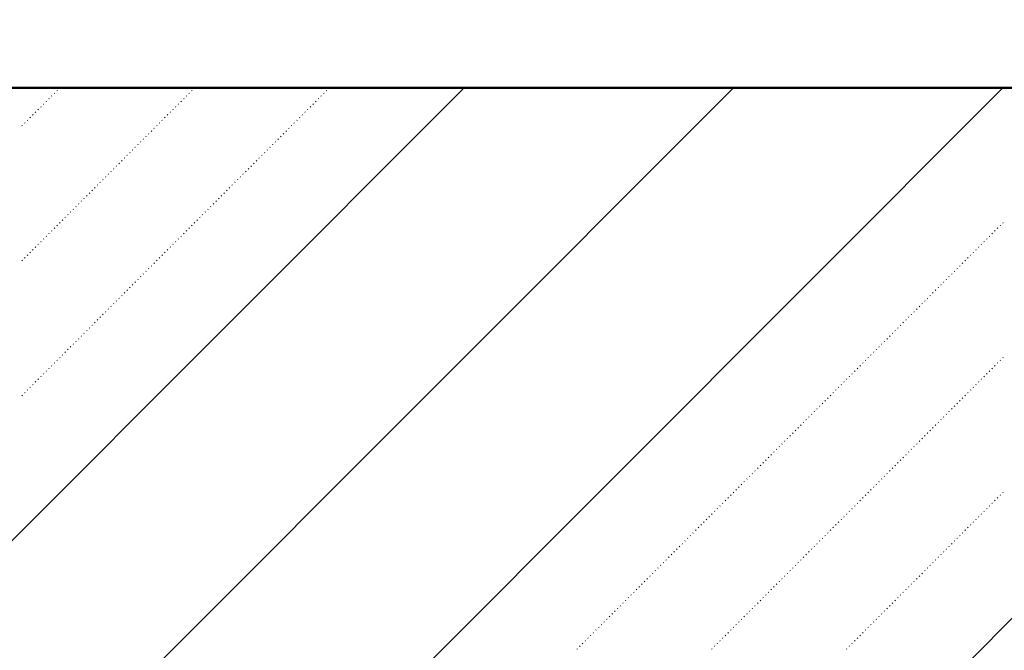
# Model space of a CAD drawing. Header units: millimetres. Extents: x 0 to 1260, y 0 to 297.
# Tile 37 of 104: x 123.94 to 130.4, y 232.61 to 236.74. Entities that reach past the tile are written whole.
import ezdxf

# ---------------------------------------------------------------- set-up
doc = ezdxf.new("R2010")
doc.units = ezdxf.units.MM
for name, pattern in [('K5LT32802', [0]), ('K5LT32806', [0]), ('K5LT_BASIC', [0])]:
    doc.linetypes.add(name, pattern=pattern)
doc.layers.add('Системный слой', color=7, linetype='Continuous')

# ---------------------------------------------------------------- blocks, each defined once
blk = doc.blocks.new('U96')
at = {"layer": 'Системный слой', "color": 7, "linetype": 'K5LT32802', "lineweight": 9}
for p, q in [((119.2985, 228.7392), (126.8554, 236.2961)), ((119.3553, 227.0283), (128.6231, 236.2961)), ((119.4121, 225.3173), (130.3909, 236.2961)), ((119.5258, 221.8954), (133.9264, 236.2961))]:
    blk.add_line(p, q, dxfattribs=at)
at = {"layer": 'Системный слой', "color": 7, "linetype": 'K5LT32806', "lineweight": 18}
for p, q in [((124.1844, 236.2767), (124.1879, 236.2803)), ((124.202, 236.2944), (124.2037, 236.2961)), ((125.0683, 236.2767), (125.0718, 236.2803)), ((125.0859, 236.2944), (125.0876, 236.2961)), ((125.9521, 236.2767), (125.9557, 236.2803)), ((125.9698, 236.2944), (125.9715, 236.2961)), ((124.1313, 236.2237), (124.1349, 236.2272)), ((124.149, 236.2414), (124.1525, 236.2449)), ((124.1667, 236.259), (124.1702, 236.2626)), ((125.0152, 236.2237), (125.0188, 236.2272)), ((125.0329, 236.2414), (125.0364, 236.2449)), ((125.0506, 236.259), (125.0541, 236.2626)), ((125.8991, 236.2237), (125.9026, 236.2272)), ((125.9168, 236.2414), (125.9203, 236.2449)), ((125.9345, 236.259), (125.938, 236.2626)), ((124.0606, 236.153), (124.0642, 236.1565)), ((124.0783, 236.1707), (124.0818, 236.1742)), ((124.096, 236.1883), (124.0995, 236.1919)), ((124.1137, 236.206), (124.1172, 236.2096)), ((124.9445, 236.153), (124.948, 236.1565)), ((124.9622, 236.1707), (124.9657, 236.1742)), ((124.9799, 236.1883), (124.9834, 236.1919)), ((124.9975, 236.206), (125.0011, 236.2096)), ((125.8284, 236.153), (125.8319, 236.1565)), ((125.8461, 236.1707), (125.8496, 236.1742)), ((125.8637, 236.1883), (125.8673, 236.1919)), ((125.8814, 236.206), (125.885, 236.2096)), ((123.9899, 236.0823), (123.9935, 236.0858)), ((124.0076, 236.0999), (124.0111, 236.1035)), ((124.0253, 236.1176), (124.0288, 236.1212)), ((124.0429, 236.1353), (124.0465, 236.1388)), ((124.8738, 236.0823), (124.8773, 236.0858)), ((124.8915, 236.0999), (124.895, 236.1035)), ((124.9092, 236.1176), (124.9127, 236.1212)), ((124.9268, 236.1353), (124.9304, 236.1388)), ((125.7577, 236.0823), (125.7612, 236.0858)), ((125.7754, 236.0999), (125.7789, 236.1035)), ((125.793, 236.1176), (125.7966, 236.1212)), ((125.8107, 236.1353), (125.8143, 236.1388)), ((123.9546, 236.0469), (123.9581, 236.0505)), ((123.9722, 236.0646), (123.9758, 236.0681)), ((124.8208, 236.0292), (124.8243, 236.0328)), ((124.8384, 236.0469), (124.842, 236.0505)), ((124.8561, 236.0646), (124.8597, 236.0681)), ((125.7046, 236.0292), (125.7082, 236.0328)), ((125.7223, 236.0469), (125.7259, 236.0505)), ((125.74, 236.0646), (125.7435, 236.0681)), ((124.7501, 235.9585), (124.7536, 235.9621)), ((124.7677, 235.9762), (124.7713, 235.9797)), ((124.7854, 235.9939), (124.7889, 235.9974)), ((124.8031, 236.0116), (124.8066, 236.0151)), ((125.6339, 235.9585), (125.6375, 235.9621)), ((125.6516, 235.9762), (125.6552, 235.9797)), ((125.6693, 235.9939), (125.6728, 235.9974)), ((125.687, 236.0116), (125.6905, 236.0151)), ((124.6793, 235.8878), (124.6829, 235.8914)), ((124.697, 235.9055), (124.7006, 235.909)), ((124.7147, 235.9232), (124.7182, 235.9267)), ((124.7324, 235.9409), (124.7359, 235.9444)), ((125.5632, 235.8878), (125.5668, 235.8914)), ((125.5809, 235.9055), (125.5844, 235.909)), ((125.5986, 235.9232), (125.6021, 235.9267)), ((125.6163, 235.9409), (125.6198, 235.9444)), ((124.6263, 235.8348), (124.6298, 235.8383)), ((124.644, 235.8525), (124.6475, 235.856)), ((124.6617, 235.8701), (124.6652, 235.8737)), ((125.5102, 235.8348), (125.5137, 235.8383)), ((125.5279, 235.8525), (125.5314, 235.856)), ((125.5456, 235.8701), (125.5491, 235.8737)), ((124.5556, 235.7641), (124.5591, 235.7676)), ((124.5733, 235.7818), (124.5768, 235.7853)), ((124.591, 235.7994), (124.5945, 235.803)), ((124.6086, 235.8171), (124.6122, 235.8206)), ((125.4395, 235.7641), (125.443, 235.7676)), ((125.4572, 235.7818), (125.4607, 235.7853)), ((125.4748, 235.7994), (125.4784, 235.803)), ((125.4925, 235.8171), (125.4961, 235.8206)), ((124.4849, 235.6934), (124.4884, 235.6969)), ((124.5026, 235.711), (124.5061, 235.7146)), ((124.5202, 235.7287), (124.5238, 235.7323)), ((124.5379, 235.7464), (124.5415, 235.7499)), ((125.3688, 235.6934), (125.3723, 235.6969)), ((125.3865, 235.711), (125.39, 235.7146)), ((125.4041, 235.7287), (125.4077, 235.7323)), ((125.4218, 235.7464), (125.4253, 235.7499)), ((124.4319, 235.6403), (124.4354, 235.6439)), ((124.4495, 235.658), (124.4531, 235.6615)), ((124.4672, 235.6757), (124.4707, 235.6792)), ((125.3157, 235.6403), (125.3193, 235.6439)), ((125.3334, 235.658), (125.337, 235.6615)), ((125.3511, 235.6757), (125.3546, 235.6792)), ((124.3611, 235.5696), (124.3647, 235.5732)), ((124.3788, 235.5873), (124.3824, 235.5908)), ((124.3965, 235.605), (124.4, 235.6085)), ((124.4142, 235.6227), (124.4177, 235.6262)), ((125.245, 235.5696), (125.2486, 235.5732)), ((125.2627, 235.5873), (125.2662, 235.5908)), ((125.2804, 235.605), (125.2839, 235.6085)), ((125.2981, 235.6227), (125.3016, 235.6262)), ((124.2904, 235.4989), (124.294, 235.5024)), ((124.3081, 235.5166), (124.3116, 235.5201)), ((124.3258, 235.5343), (124.3293, 235.5378)), ((124.3435, 235.5519), (124.347, 235.5555)), ((125.1743, 235.4989), (125.1779, 235.5024)), ((125.192, 235.5166), (125.1955, 235.5201)), ((125.2097, 235.5343), (125.2132, 235.5378)), ((125.2274, 235.5519), (125.2309, 235.5555)), ((124.2374, 235.4459), (124.2409, 235.4494)), ((124.2551, 235.4636), (124.2586, 235.4671)), ((124.2728, 235.4812), (124.2763, 235.4848)), ((125.1213, 235.4459), (125.1248, 235.4494)), ((125.139, 235.4636), (125.1425, 235.4671)), ((125.1566, 235.4812), (125.1602, 235.4848)), ((124.1667, 235.3752), (124.1702, 235.3787)), ((124.1844, 235.3928), (124.1879, 235.3964)), ((124.202, 235.4105), (124.2056, 235.4141)), ((124.2197, 235.4282), (124.2233, 235.4317)), ((125.0506, 235.3752), (125.0541, 235.3787)), ((125.0683, 235.3928), (125.0718, 235.3964)), ((125.0859, 235.4105), (125.0895, 235.4141)), ((125.1036, 235.4282), (125.1071, 235.4317)), ((130.3539, 235.3752), (130.3574, 235.3787)), ((130.3716, 235.3928), (130.3751, 235.3964)), ((130.3892, 235.4105), (130.3928, 235.4141)), ((124.096, 235.3045), (124.0995, 235.308)), ((124.1137, 235.3221), (124.1172, 235.3257)), ((124.1313, 235.3398), (124.1349, 235.3433)), ((124.149, 235.3575), (124.1525, 235.361)), ((124.9799, 235.3045), (124.9834, 235.308)), ((124.9975, 235.3221), (125.0011, 235.3257)), ((125.0152, 235.3398), (125.0188, 235.3433)), ((125.0329, 235.3575), (125.0364, 235.361)), ((130.2832, 235.3045), (130.2867, 235.308)), ((130.3008, 235.3221), (130.3044, 235.3257)), ((130.3185, 235.3398), (130.3221, 235.3433)), ((130.3362, 235.3575), (130.3397, 235.361)), ((124.0429, 235.2514), (124.0465, 235.255)), ((124.0606, 235.2691), (124.0642, 235.2726)), ((124.0783, 235.2868), (124.0818, 235.2903)), ((124.9268, 235.2514), (124.9304, 235.255)), ((124.9445, 235.2691), (124.948, 235.2726)), ((124.9622, 235.2868), (124.9657, 235.2903)), ((130.2301, 235.2514), (130.2337, 235.255)), ((130.2478, 235.2691), (130.2513, 235.2726)), ((130.2655, 235.2868), (130.269, 235.2903)), ((123.9722, 235.1807), (123.9758, 235.1842)), ((123.9899, 235.1984), (123.9935, 235.2019)), ((124.0076, 235.2161), (124.0111, 235.2196)), ((124.0253, 235.2337), (124.0288, 235.2373)), ((124.8561, 235.1807), (124.8597, 235.1842)), ((124.8738, 235.1984), (124.8773, 235.2019)), ((124.8915, 235.2161), (124.895, 235.2196)), ((124.9092, 235.2337), (124.9127, 235.2373)), ((130.1594, 235.1807), (130.163, 235.1842)), ((130.1771, 235.1984), (130.1806, 235.2019)), ((130.1948, 235.2161), (130.1983, 235.2196)), ((130.2125, 235.2337), (130.216, 235.2373)), ((123.9546, 235.163), (123.9581, 235.1666)), ((124.7854, 235.11), (124.7889, 235.1135)), ((124.8031, 235.1277), (124.8066, 235.1312)), ((124.8208, 235.1454), (124.8243, 235.1489)), ((124.8384, 235.163), (124.842, 235.1666)), ((130.0887, 235.11), (130.0922, 235.1135)), ((130.1064, 235.1277), (130.1099, 235.1312)), ((130.1241, 235.1454), (130.1276, 235.1489)), ((130.1417, 235.163), (130.1453, 235.1666)), ((124.7324, 235.057), (124.7359, 235.0605)), ((124.7501, 235.0746), (124.7536, 235.0782)), ((124.7677, 235.0923), (124.7713, 235.0959)), ((130.0357, 235.057), (130.0392, 235.0605)), ((130.0534, 235.0746), (130.0569, 235.0782)), ((130.071, 235.0923), (130.0746, 235.0959)), ((124.6617, 234.9863), (124.6652, 234.9898)), ((124.6793, 235.0039), (124.6829, 235.0075)), ((124.697, 235.0216), (124.7006, 235.0251)), ((124.7147, 235.0393), (124.7182, 235.0428)), ((129.965, 234.9863), (129.9685, 234.9898)), ((129.9826, 235.0039), (129.9862, 235.0075)), ((130.0003, 235.0216), (130.0039, 235.0251)), ((130.018, 235.0393), (130.0215, 235.0428)), ((124.6086, 234.9332), (124.6122, 234.9368)), ((124.6263, 234.9509), (124.6298, 234.9544)), ((124.644, 234.9686), (124.6475, 234.9721)), ((129.9119, 234.9332), (129.9155, 234.9368)), ((129.9296, 234.9509), (129.9331, 234.9544)), ((129.9473, 234.9686), (129.9508, 234.9721)), ((124.5379, 234.8625), (124.5415, 234.866)), ((124.5556, 234.8802), (124.5591, 234.8837)), ((124.5733, 234.8979), (124.5768, 234.9014)), ((124.591, 234.9155), (124.5945, 234.9191)), ((129.8412, 234.8625), (129.8448, 234.866)), ((129.8589, 234.8802), (129.8624, 234.8837)), ((129.8766, 234.8979), (129.8801, 234.9014)), ((129.8943, 234.9155), (129.8978, 234.9191)), ((124.4672, 234.7918), (124.4707, 234.7953)), ((124.4849, 234.8095), (124.4884, 234.813)), ((124.5026, 234.8272), (124.5061, 234.8307)), ((124.5202, 234.8448), (124.5238, 234.8484)), ((129.7705, 234.7918), (129.774, 234.7953)), ((129.7882, 234.8095), (129.7917, 234.813)), ((129.8059, 234.8272), (129.8094, 234.8307)), ((129.8235, 234.8448), (129.8271, 234.8484)), ((124.4142, 234.7388), (124.4177, 234.7423)), ((124.4319, 234.7564), (124.4354, 234.76)), ((124.4495, 234.7741), (124.4531, 234.7777)), ((129.7175, 234.7388), (129.721, 234.7423)), ((129.7352, 234.7564), (129.7387, 234.76)), ((129.7528, 234.7741), (129.7564, 234.7777)), ((124.3435, 234.6681), (124.347, 234.6716)), ((124.3611, 234.6857), (124.3647, 234.6893)), ((124.3788, 234.7034), (124.3824, 234.7069)), ((124.3965, 234.7211), (124.4, 234.7246)), ((129.6468, 234.6681), (129.6503, 234.6716)), ((129.6644, 234.6857), (129.668, 234.6893)), ((129.6821, 234.7034), (129.6857, 234.7069)), ((129.6998, 234.7211), (129.7033, 234.7246)), ((124.2728, 234.5973), (124.2763, 234.6009)), ((124.2904, 234.615), (124.294, 234.6186)), ((124.3081, 234.6327), (124.3116, 234.6362)), ((124.3258, 234.6504), (124.3293, 234.6539)), ((129.5761, 234.5973), (129.5796, 234.6009)), ((129.5937, 234.615), (129.5973, 234.6186)), ((129.6114, 234.6327), (129.6149, 234.6362)), ((129.6291, 234.6504), (129.6326, 234.6539)), ((124.2197, 234.5443), (124.2233, 234.5478)), ((124.2374, 234.562), (124.2409, 234.5655)), ((124.2551, 234.5797), (124.2586, 234.5832)), ((129.523, 234.5443), (129.5266, 234.5478)), ((129.5407, 234.562), (129.5442, 234.5655)), ((129.5584, 234.5797), (129.5619, 234.5832)), ((124.149, 234.4736), (124.1525, 234.4771)), ((124.1667, 234.4913), (124.1702, 234.4948)), ((124.1844, 234.509), (124.1879, 234.5125)), ((124.202, 234.5266), (124.2056, 234.5302)), ((129.4523, 234.4736), (129.4559, 234.4771)), ((129.47, 234.4913), (129.4735, 234.4948)), ((129.4877, 234.509), (129.4912, 234.5125)), ((129.5053, 234.5266), (129.5089, 234.5302)), ((130.3362, 234.4736), (130.3397, 234.4771)), ((130.3539, 234.4913), (130.3574, 234.4948)), ((130.3716, 234.509), (130.3751, 234.5125)), ((130.3892, 234.5266), (130.3928, 234.5302)), ((124.0783, 234.4029), (124.0818, 234.4064)), ((124.096, 234.4206), (124.0995, 234.4241)), ((124.1137, 234.4382), (124.1172, 234.4418)), ((124.1313, 234.4559), (124.1349, 234.4595)), ((129.3816, 234.4029), (129.3851, 234.4064)), ((129.3993, 234.4206), (129.4028, 234.4241)), ((129.417, 234.4382), (129.4205, 234.4418)), ((129.4346, 234.4559), (129.4382, 234.4595)), ((130.2655, 234.4029), (130.269, 234.4064)), ((130.2832, 234.4206), (130.2867, 234.4241)), ((130.3008, 234.4382), (130.3044, 234.4418)), ((130.3185, 234.4559), (130.3221, 234.4595)), ((124.0253, 234.3499), (124.0288, 234.3534)), ((124.0429, 234.3675), (124.0465, 234.3711)), ((124.0606, 234.3852), (124.0642, 234.3888)), ((129.3286, 234.3499), (129.3321, 234.3534)), ((129.3462, 234.3675), (129.3498, 234.3711)), ((129.3639, 234.3852), (129.3675, 234.3888)), ((130.2125, 234.3499), (130.216, 234.3534)), ((130.2301, 234.3675), (130.2337, 234.3711)), ((130.2478, 234.3852), (130.2513, 234.3888)), ((123.9546, 234.2791), (123.9581, 234.2827)), ((123.9722, 234.2968), (123.9758, 234.3004)), ((123.9899, 234.3145), (123.9935, 234.318)), ((124.0076, 234.3322), (124.0111, 234.3357)), ((129.2579, 234.2791), (129.2614, 234.2827)), ((129.2755, 234.2968), (129.2791, 234.3004)), ((129.2932, 234.3145), (129.2968, 234.318)), ((129.3109, 234.3322), (129.3144, 234.3357)), ((130.1417, 234.2791), (130.1453, 234.2827)), ((130.1594, 234.2968), (130.163, 234.3004)), ((130.1771, 234.3145), (130.1806, 234.318)), ((130.1948, 234.3322), (130.1983, 234.3357)), ((129.1872, 234.2084), (129.1907, 234.212)), ((129.2048, 234.2261), (129.2084, 234.2297)), ((129.2225, 234.2438), (129.226, 234.2473)), ((129.2402, 234.2615), (129.2437, 234.265)), ((130.071, 234.2084), (130.0746, 234.212)), ((130.0887, 234.2261), (130.0922, 234.2297)), ((130.1064, 234.2438), (130.1099, 234.2473)), ((130.1241, 234.2615), (130.1276, 234.265)), ((129.1341, 234.1554), (129.1377, 234.1589)), ((129.1518, 234.1731), (129.1553, 234.1766)), ((129.1695, 234.1908), (129.173, 234.1943)), ((130.018, 234.1554), (130.0215, 234.1589)), ((130.0357, 234.1731), (130.0392, 234.1766)), ((130.0534, 234.1908), (130.0569, 234.1943)), ((129.0634, 234.0847), (129.0669, 234.0882)), ((129.0811, 234.1024), (129.0846, 234.1059)), ((129.0988, 234.1201), (129.1023, 234.1236)), ((129.1164, 234.1377), (129.12, 234.1413)), ((129.9473, 234.0847), (129.9508, 234.0882)), ((129.965, 234.1024), (129.9685, 234.1059)), ((129.9826, 234.1201), (129.9862, 234.1236)), ((130.0003, 234.1377), (130.0039, 234.1413)), ((128.9927, 234.014), (128.9962, 234.0175)), ((129.0104, 234.0317), (129.0139, 234.0352)), ((129.0281, 234.0493), (129.0316, 234.0529)), ((129.0457, 234.067), (129.0493, 234.0706)), ((129.8766, 234.014), (129.8801, 234.0175)), ((129.8943, 234.0317), (129.8978, 234.0352)), ((129.9119, 234.0493), (129.9155, 234.0529)), ((129.9296, 234.067), (129.9331, 234.0706)), ((128.9397, 233.961), (128.9432, 233.9645)), ((128.9573, 233.9786), (128.9609, 233.9822)), ((128.975, 233.9963), (128.9786, 233.9998)), ((129.8235, 233.961), (129.8271, 233.9645)), ((129.8412, 233.9786), (129.8448, 233.9822)), ((129.8589, 233.9963), (129.8624, 233.9998)), ((128.869, 233.8902), (128.8725, 233.8938)), ((128.8866, 233.9079), (128.8902, 233.9115)), ((128.9043, 233.9256), (128.9078, 233.9291)), ((128.922, 233.9433), (128.9255, 233.9468)), ((129.7528, 233.8902), (129.7564, 233.8938)), ((129.7705, 233.9079), (129.774, 233.9115)), ((129.7882, 233.9256), (129.7917, 233.9291)), ((129.8059, 233.9433), (129.8094, 233.9468)), ((128.7982, 233.8195), (128.8018, 233.8231)), ((128.8159, 233.8372), (128.8195, 233.8407)), ((128.8336, 233.8549), (128.8371, 233.8584)), ((128.8513, 233.8726), (128.8548, 233.8761)), ((129.6821, 233.8195), (129.6857, 233.8231)), ((129.6998, 233.8372), (129.7033, 233.8407)), ((129.7175, 233.8549), (129.721, 233.8584)), ((129.7352, 233.8726), (129.7387, 233.8761)), ((128.7452, 233.7665), (128.7487, 233.77)), ((128.7629, 233.7842), (128.7664, 233.7877)), ((128.7806, 233.8019), (128.7841, 233.8054)), ((129.6291, 233.7665), (129.6326, 233.77)), ((129.6468, 233.7842), (129.6503, 233.7877)), ((129.6644, 233.8019), (129.668, 233.8054)), ((128.6745, 233.6958), (128.678, 233.6993)), ((128.6922, 233.7135), (128.6957, 233.717)), ((128.7099, 233.7311), (128.7134, 233.7347)), ((128.7275, 233.7488), (128.7311, 233.7524)), ((129.5584, 233.6958), (129.5619, 233.6993)), ((129.5761, 233.7135), (129.5796, 233.717)), ((129.5937, 233.7311), (129.5973, 233.7347)), ((129.6114, 233.7488), (129.6149, 233.7524)), ((128.6038, 233.6251), (128.6073, 233.6286)), ((128.6215, 233.6428), (128.625, 233.6463)), ((128.6391, 233.6604), (128.6427, 233.664)), ((128.6568, 233.6781), (128.6604, 233.6816)), ((129.4877, 233.6251), (129.4912, 233.6286)), ((129.5053, 233.6428), (129.5089, 233.6463)), ((129.523, 233.6604), (129.5266, 233.664)), ((129.5407, 233.6781), (129.5442, 233.6816)), ((130.3716, 233.6251), (130.3751, 233.6286)), ((130.3892, 233.6428), (130.3928, 233.6463)), ((128.5508, 233.572), (128.5543, 233.5756)), ((128.5684, 233.5897), (128.572, 233.5933)), ((128.5861, 233.6074), (128.5896, 233.6109)), ((129.4346, 233.572), (129.4382, 233.5756)), ((129.4523, 233.5897), (129.4559, 233.5933)), ((129.47, 233.6074), (129.4735, 233.6109)), ((130.3185, 233.572), (130.3221, 233.5756)), ((130.3362, 233.5897), (130.3397, 233.5933)), ((130.3539, 233.6074), (130.3574, 233.6109)), ((128.48, 233.5013), (128.4836, 233.5049)), ((128.4977, 233.519), (128.5013, 233.5225)), ((128.5154, 233.5367), (128.5189, 233.5402)), ((128.5331, 233.5544), (128.5366, 233.5579)), ((129.3639, 233.5013), (129.3675, 233.5049)), ((129.3816, 233.519), (129.3851, 233.5225)), ((129.3993, 233.5367), (129.4028, 233.5402)), ((129.417, 233.5544), (129.4205, 233.5579)), ((130.2478, 233.5013), (130.2513, 233.5049)), ((130.2655, 233.519), (130.269, 233.5225)), ((130.2832, 233.5367), (130.2867, 233.5402)), ((130.3008, 233.5544), (130.3044, 233.5579)), ((128.4093, 233.4306), (128.4129, 233.4342)), ((128.427, 233.4483), (128.4305, 233.4518)), ((128.4447, 233.466), (128.4482, 233.4695)), ((128.4624, 233.4837), (128.4659, 233.4872)), ((129.2932, 233.4306), (129.2968, 233.4342)), ((129.3109, 233.4483), (129.3144, 233.4518)), ((129.3286, 233.466), (129.3321, 233.4695)), ((129.3462, 233.4837), (129.3498, 233.4872)), ((130.1771, 233.4306), (130.1806, 233.4342)), ((130.1948, 233.4483), (130.1983, 233.4518)), ((130.2125, 233.466), (130.216, 233.4695)), ((130.2301, 233.4837), (130.2337, 233.4872)), ((128.3563, 233.3776), (128.3598, 233.3811)), ((128.374, 233.3953), (128.3775, 233.3988)), ((128.3917, 233.4129), (128.3952, 233.4165)), ((129.2402, 233.3776), (129.2437, 233.3811)), ((129.2579, 233.3953), (129.2614, 233.3988)), ((129.2755, 233.4129), (129.2791, 233.4165)), ((130.1241, 233.3776), (130.1276, 233.3811)), ((130.1417, 233.3953), (130.1453, 233.3988)), ((130.1594, 233.4129), (130.163, 233.4165)), ((128.2856, 233.3069), (128.2891, 233.3104)), ((128.3033, 233.3246), (128.3068, 233.3281)), ((128.3209, 233.3422), (128.3245, 233.3458)), ((128.3386, 233.3599), (128.3422, 233.3634)), ((129.1695, 233.3069), (129.173, 233.3104)), ((129.1872, 233.3246), (129.1907, 233.3281)), ((129.2048, 233.3422), (129.2084, 233.3458)), ((129.2225, 233.3599), (129.226, 233.3634)), ((130.0534, 233.3069), (130.0569, 233.3104)), ((130.071, 233.3246), (130.0746, 233.3281)), ((130.0887, 233.3422), (130.0922, 233.3458)), ((130.1064, 233.3599), (130.1099, 233.3634)), ((128.2326, 233.2538), (128.2361, 233.2574)), ((128.2502, 233.2715), (128.2538, 233.2751)), ((128.2679, 233.2892), (128.2714, 233.2927)), ((129.1164, 233.2538), (129.12, 233.2574)), ((129.1341, 233.2715), (129.1377, 233.2751)), ((129.1518, 233.2892), (129.1553, 233.2927)), ((130.0003, 233.2538), (130.0039, 233.2574)), ((130.018, 233.2715), (130.0215, 233.2751)), ((130.0357, 233.2892), (130.0392, 233.2927)), ((128.1618, 233.1831), (128.1654, 233.1867)), ((128.1795, 233.2008), (128.1831, 233.2043)), ((128.1972, 233.2185), (128.2007, 233.222)), ((128.2149, 233.2362), (128.2184, 233.2397)), ((129.0457, 233.1831), (129.0493, 233.1867)), ((129.0634, 233.2008), (129.0669, 233.2043)), ((129.0811, 233.2185), (129.0846, 233.222)), ((129.0988, 233.2362), (129.1023, 233.2397)), ((129.9296, 233.1831), (129.9331, 233.1867)), ((129.9473, 233.2008), (129.9508, 233.2043)), ((129.965, 233.2185), (129.9685, 233.222)), ((129.9826, 233.2362), (129.9862, 233.2397)), ((128.0911, 233.1124), (128.0947, 233.116)), ((128.1088, 233.1301), (128.1123, 233.1336)), ((128.1265, 233.1478), (128.13, 233.1513)), ((128.1442, 233.1655), (128.1477, 233.169)), ((128.975, 233.1124), (128.9786, 233.116)), ((128.9927, 233.1301), (128.9962, 233.1336)), ((129.0104, 233.1478), (129.0139, 233.1513)), ((129.0281, 233.1655), (129.0316, 233.169)), ((129.8589, 233.1124), (129.8624, 233.116)), ((129.8766, 233.1301), (129.8801, 233.1336)), ((129.8943, 233.1478), (129.8978, 233.1513)), ((129.9119, 233.1655), (129.9155, 233.169)), ((128.0381, 233.0594), (128.0416, 233.0629)), ((128.0558, 233.0771), (128.0593, 233.0806)), ((128.0735, 233.0947), (128.077, 233.0983)), ((128.922, 233.0594), (128.9255, 233.0629)), ((128.9397, 233.0771), (128.9432, 233.0806)), ((128.9573, 233.0947), (128.9609, 233.0983)), ((129.8059, 233.0594), (129.8094, 233.0629)), ((129.8235, 233.0771), (129.8271, 233.0806)), ((129.8412, 233.0947), (129.8448, 233.0983)), ((127.9674, 232.9887), (127.9709, 232.9922)), ((127.9851, 233.0064), (127.9886, 233.0099)), ((128.0027, 233.024), (128.0063, 233.0276)), ((128.0204, 233.0417), (128.024, 233.0452)), ((128.8513, 232.9887), (128.8548, 232.9922)), ((128.869, 233.0064), (128.8725, 233.0099)), ((128.8866, 233.024), (128.8902, 233.0276)), ((128.9043, 233.0417), (128.9078, 233.0452)), ((129.7352, 232.9887), (129.7387, 232.9922)), ((129.7528, 233.0064), (129.7564, 233.0099)), ((129.7705, 233.024), (129.774, 233.0276)), ((129.7882, 233.0417), (129.7917, 233.0452)), ((127.8967, 232.918), (127.9002, 232.9215)), ((127.9144, 232.9356), (127.9179, 232.9392)), ((127.932, 232.9533), (127.9356, 232.9569)), ((127.9497, 232.971), (127.9532, 232.9745)), ((128.7806, 232.918), (128.7841, 232.9215)), ((128.7982, 232.9356), (128.8018, 232.9392)), ((128.8159, 232.9533), (128.8195, 232.9569)), ((128.8336, 232.971), (128.8371, 232.9745)), ((129.6644, 232.918), (129.668, 232.9215)), ((129.6821, 232.9356), (129.6857, 232.9392)), ((129.6998, 232.9533), (129.7033, 232.9569)), ((129.7175, 232.971), (129.721, 232.9745)), ((127.8436, 232.8649), (127.8472, 232.8685)), ((127.8613, 232.8826), (127.8649, 232.8861)), ((127.879, 232.9003), (127.8825, 232.9038)), ((128.7275, 232.8649), (128.7311, 232.8685)), ((128.7452, 232.8826), (128.7487, 232.8861)), ((128.7629, 232.9003), (128.7664, 232.9038)), ((129.6114, 232.8649), (129.6149, 232.8685)), ((129.6291, 232.8826), (129.6326, 232.8861)), ((129.6468, 232.9003), (129.6503, 232.9038)), ((127.7729, 232.7942), (127.7765, 232.7978)), ((127.7906, 232.8119), (127.7941, 232.8154)), ((127.8083, 232.8296), (127.8118, 232.8331)), ((127.826, 232.8473), (127.8295, 232.8508)), ((128.6568, 232.7942), (128.6604, 232.7978)), ((128.6745, 232.8119), (128.678, 232.8154)), ((128.6922, 232.8296), (128.6957, 232.8331)), ((128.7099, 232.8473), (128.7134, 232.8508)), ((129.5407, 232.7942), (129.5442, 232.7978)), ((129.5584, 232.8119), (129.5619, 232.8154)), ((129.5761, 232.8296), (129.5796, 232.8331)), ((129.5937, 232.8473), (129.5973, 232.8508)), ((127.7022, 232.7235), (127.7058, 232.727)), ((127.7199, 232.7412), (127.7234, 232.7447)), ((127.7376, 232.7589), (127.7411, 232.7624)), ((127.7553, 232.7765), (127.7588, 232.7801)), ((128.5861, 232.7235), (128.5896, 232.727)), ((128.6038, 232.7412), (128.6073, 232.7447)), ((128.6215, 232.7589), (128.625, 232.7624)), ((128.6391, 232.7765), (128.6427, 232.7801)), ((129.47, 232.7235), (129.4735, 232.727)), ((129.4877, 232.7412), (129.4912, 232.7447)), ((129.5053, 232.7589), (129.5089, 232.7624)), ((129.523, 232.7765), (129.5266, 232.7801)), ((127.6492, 232.6705), (127.6527, 232.674)), ((127.6669, 232.6882), (127.6704, 232.6917)), ((127.6845, 232.7058), (127.6881, 232.7094)), ((128.5331, 232.6705), (128.5366, 232.674)), ((128.5508, 232.6882), (128.5543, 232.6917)), ((128.5684, 232.7058), (128.572, 232.7094)), ((129.417, 232.6705), (129.4205, 232.674)), ((129.4346, 232.6882), (129.4382, 232.6917)), ((129.4523, 232.7058), (129.4559, 232.7094)), ((127.5962, 232.6174), (127.5997, 232.621)), ((127.6138, 232.6351), (127.6174, 232.6387)), ((127.6315, 232.6528), (127.6351, 232.6563)), ((128.48, 232.6174), (128.4836, 232.621)), ((128.4977, 232.6351), (128.5013, 232.6387)), ((128.5154, 232.6528), (128.5189, 232.6563)), ((129.3639, 232.6174), (129.3675, 232.621)), ((129.3816, 232.6351), (129.3851, 232.6387)), ((129.3993, 232.6528), (129.4028, 232.6563))]:
    blk.add_line(p, q, dxfattribs=at)

msp = doc.modelspace()

# ---------------------------------------------------------------- linework, layer by layer
at = {"layer": 'Системный слой', "color": 7, "linetype": 'K5LT_BASIC', "lineweight": 50}
msp.add_line((139.04758, 236.29606), (119.04758, 236.29606), dxfattribs=at)

# ---------------------------------------------------------------- block references
at = {"layer": 'Системный слой'}
msp.add_blockref('U96', (0, 0), dxfattribs=at)

doc.saveas('drawing.dxf')
